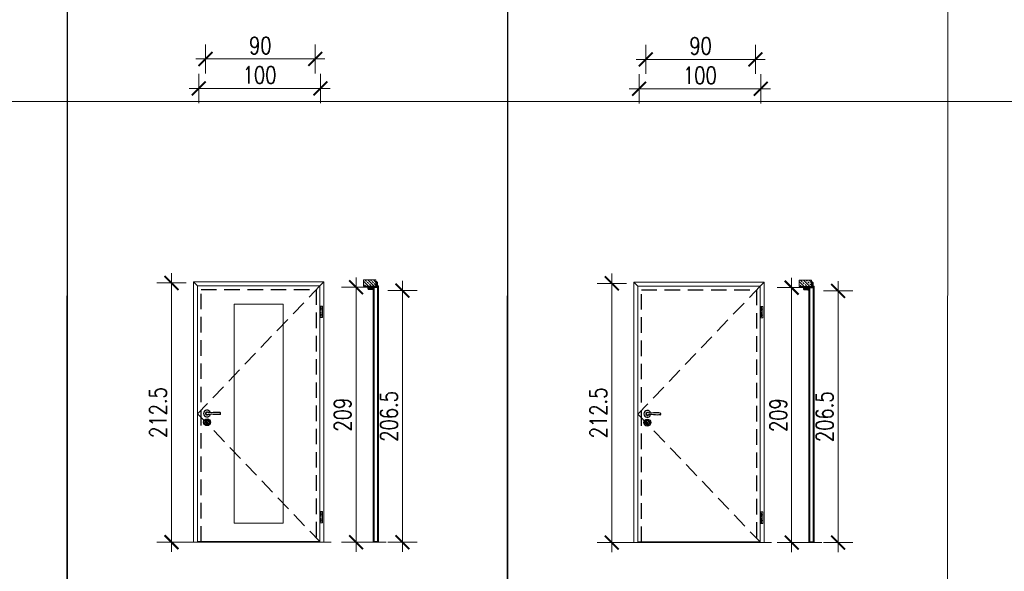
# Model space of a CAD drawing. Header units: millimetres. Extents: x 23192 to 149900, y -396339 to -79279.
# Tile 112 of 136: x 79493 to 80301, y -211002 to -210550. Entities that reach past the tile are written whole.
import ezdxf

# ---------------------------------------------------------------- set-up
doc = ezdxf.new("R2010")
doc.units = ezdxf.units.MM
doc.linetypes.add('CENTER', pattern=[0.6, 0.375, -0.075, 0.075, -0.075])
doc.linetypes.add('DASHED', pattern=[19.05, 12.7, -6.35])
doc.layers.get('0').update_dxf_attribs({"lineweight": 0})
for name, color, linetype, lineweight in [('0_LEGENDA', 7, 'Continuous', 13), ('Drzwi - hatch', 8, 'Continuous', 5), ('Drzwi KRAWĘDZIE', 7, 'Continuous', 20)]:
    doc.layers.add(name, color=color, linetype=linetype, lineweight=lineweight)
for name, color, linetype in [('Drzwi - klamki', 150, 'Continuous'), ('Drzwi PRZER-DUŻA', 240, 'DASHED'), ('GRUBA', 4, 'Continuous')]:
    doc.layers.add(name, color=color, linetype=linetype)
doc.styles.add('SIMPLEX', font='simplex.shx', dxfattribs={"width": 0.77})
doc.dimstyles.new('OL PB 200', dxfattribs={"dimscale": 4, "dimtxt": 3.5, "dimasz": 0.2, "dimexe": 10, "dimexo": 10, "dimgap": 1, "dimtad": 1, "dimdec": 1, "dimrnd": 0.5, "dimzin": 9, "dimdsep": 46, "dimtxsty": 'SIMPLEX', "dimblk": 'thick_MSz', "dimcen": 0.1, "dimdle": 8, "dimse1": 1, "dimse2": 1, "dimclrd": 256, "dimclre": 256, "dimclrt": 3, "dimadec": 1, "dimazin": 2, "dimtfac": 1, "dimtdec": 1, "dimtix": 1, "dimtofl": 0, "dimtmove": 2, "dimatfit": 3, "dimldrblk": 'thick_MSz', "dimfxl": 10, "dimfxlon": 1, "dimtolj": 1, "dimlwd": -1, "dimlwe": -1, "dimarcsym": 0})

# ---------------------------------------------------------------- blocks, each defined once
blk = doc.blocks.new('thick_MSz')
for p, q in [((0, 15), (0, -15)), ((-10, 0), (10, 0))]:
    blk.add_line(p, q)
at = {"const_width": 2, "elevation": 2}
blk.add_lwpolyline([(-7.1, -7.1), (7.1, 7.1)], dxfattribs=at)
blk = doc.blocks.new('*D290')
at = {"layer": '0_LEGENDA', "transparency": 16777216}
blk.add_line((79738.79, -210606.22), (79640.59, -210606.22), dxfattribs=at)
at = {"layer": 'DEFPOINTS', "color": 0, "transparency": 16777216}
for p in [(79639.79, -210567.78), (79739.59, -210567.78), (79639.79, -210606.22)]:
    blk.add_point(p, dxfattribs=at)
at = {"layer": '0_LEGENDA', "transparency": 16777216, "xscale": 0.8, "yscale": 0.8, "zscale": 0.8, "rotation": 180}
blk.add_blockref('thick_MSz', (79639.79, -210606.22), dxfattribs=at)
at = {"layer": '0_LEGENDA', "transparency": 16777216, "xscale": 0.8, "yscale": 0.8, "zscale": 0.8}
blk.add_blockref('thick_MSz', (79739.59, -210606.22), dxfattribs=at)
at = {"layer": '0_LEGENDA', "color": 3, "transparency": 16777216, "insert": (79689.69, -210595.22), "char_height": 14, "attachment_point": 5, "style": 'SIMPLEX'}
blk.add_mtext('\\A1;100', dxfattribs=at)
blk = doc.blocks.new('*D291')
at = {"layer": '0_LEGENDA', "transparency": 16777216}
blk.add_line((79646.09, -210582.08), (79734.49, -210582.08), dxfattribs=at)
at = {"layer": 'DEFPOINTS', "color": 0, "transparency": 16777216}
for p in [(79645.29, -210556.34), (79735.29, -210561.78), (79735.29, -210582.08)]:
    blk.add_point(p, dxfattribs=at)
at = {"layer": '0_LEGENDA', "transparency": 16777216, "xscale": 0.8, "yscale": 0.8, "zscale": 0.8, "rotation": 180}
blk.add_blockref('thick_MSz', (79645.29, -210582.08), dxfattribs=at)
at = {"layer": '0_LEGENDA', "transparency": 16777216, "xscale": 0.8, "yscale": 0.8, "zscale": 0.8}
blk.add_blockref('thick_MSz', (79735.29, -210582.08), dxfattribs=at)
at = {"layer": '0_LEGENDA', "color": 3, "transparency": 16777216, "insert": (79690.29, -210571.08), "char_height": 14, "attachment_point": 5, "style": 'SIMPLEX'}
blk.add_mtext('\\A1;90', dxfattribs=at)
blk = doc.blocks.new('*D292')
at = {"layer": '0_LEGENDA', "transparency": 16777216}
blk.add_line((79768.79, -210770.03), (79768.79, -210977.43), dxfattribs=at)
at = {"layer": 'DEFPOINTS', "color": 0, "transparency": 16777216}
for p in [(79774.97, -210769.23), (79768.79, -210978.23), (79774.97, -210978.23)]:
    blk.add_point(p, dxfattribs=at)
at = {"layer": '0_LEGENDA', "transparency": 16777216, "xscale": 0.8, "yscale": 0.8, "zscale": 0.8}
for p, rotation in [((79768.79, -210769.23), 90), ((79768.79, -210978.23), 270)]:
    blk.add_blockref('thick_MSz', p, dxfattribs=dict(at, rotation=rotation))
at = {"layer": '0_LEGENDA', "color": 3, "transparency": 16777216, "insert": (79757.79, -210873.73), "char_height": 14, "attachment_point": 5, "rotation": 90, "style": 'SIMPLEX'}
blk.add_mtext('\\A1;209', dxfattribs=at)
blk = doc.blocks.new('*D293')
at = {"layer": '0_LEGENDA', "transparency": 16777216}
blk.add_line((79617.42, -210766.53), (79617.42, -210977.43), dxfattribs=at)
at = {"layer": 'DEFPOINTS', "color": 0, "transparency": 16777216}
for p in [(79785.45, -210765.73), (79617.42, -210978.23), (79785.45, -210978.23)]:
    blk.add_point(p, dxfattribs=at)
at = {"layer": '0_LEGENDA', "transparency": 16777216, "xscale": 0.8, "yscale": 0.8, "zscale": 0.8}
for p, rotation in [((79617.42, -210765.73), 90), ((79617.42, -210978.23), 270)]:
    blk.add_blockref('thick_MSz', p, dxfattribs=dict(at, rotation=rotation))
at = {"layer": '0_LEGENDA', "color": 3, "transparency": 16777216, "insert": (79606.42, -210871.98), "char_height": 14, "attachment_point": 5, "rotation": 90, "style": 'SIMPLEX'}
blk.add_mtext('\\A1;212.5', dxfattribs=at)
blk = doc.blocks.new('*D294')
at = {"layer": '0_LEGENDA', "transparency": 16777216}
blk.add_line((79806.89, -210772.78), (79806.89, -210977.43), dxfattribs=at)
at = {"layer": 'DEFPOINTS', "color": 0, "transparency": 16777216}
for p in [(79780.6, -210771.98), (79780.6, -210978.23), (79806.89, -210978.23)]:
    blk.add_point(p, dxfattribs=at)
at = {"layer": '0_LEGENDA', "transparency": 16777216, "xscale": 0.8, "yscale": 0.8, "zscale": 0.8}
for p, rotation in [((79806.89, -210771.98), 90), ((79806.89, -210978.23), 270)]:
    blk.add_blockref('thick_MSz', p, dxfattribs=dict(at, rotation=rotation))
at = {"layer": '0_LEGENDA', "color": 3, "transparency": 16777216, "insert": (79795.89, -210875.11), "char_height": 14, "attachment_point": 5, "rotation": 90, "style": 'SIMPLEX'}
blk.add_mtext('\\A1;206.5', dxfattribs=at)
blk = doc.blocks.new('*D303')
at = {"layer": '0_LEGENDA', "transparency": 16777216}
blk.add_line((80100.02, -210606.53), (80001.82, -210606.53), dxfattribs=at)
at = {"layer": 'DEFPOINTS', "color": 0, "transparency": 16777216}
for p in [(80001.02, -210568.08), (80100.82, -210568.08), (80001.02, -210606.53)]:
    blk.add_point(p, dxfattribs=at)
at = {"layer": '0_LEGENDA', "transparency": 16777216, "xscale": 0.8, "yscale": 0.8, "zscale": 0.8, "rotation": 180}
blk.add_blockref('thick_MSz', (80001.02, -210606.53), dxfattribs=at)
at = {"layer": '0_LEGENDA', "transparency": 16777216, "xscale": 0.8, "yscale": 0.8, "zscale": 0.8}
blk.add_blockref('thick_MSz', (80100.82, -210606.53), dxfattribs=at)
at = {"layer": '0_LEGENDA', "color": 3, "transparency": 16777216, "insert": (80050.92, -210595.53), "char_height": 14, "attachment_point": 5, "style": 'SIMPLEX'}
blk.add_mtext('\\A1;100', dxfattribs=at)
blk = doc.blocks.new('*D304')
at = {"layer": '0_LEGENDA', "transparency": 16777216}
blk.add_line((80007.32, -210582.38), (80095.72, -210582.38), dxfattribs=at)
at = {"layer": 'DEFPOINTS', "color": 0, "transparency": 16777216}
for p in [(80006.52, -210556.65), (80096.52, -210562.08), (80096.52, -210582.38)]:
    blk.add_point(p, dxfattribs=at)
at = {"layer": '0_LEGENDA', "transparency": 16777216, "xscale": 0.8, "yscale": 0.8, "zscale": 0.8, "rotation": 180}
blk.add_blockref('thick_MSz', (80006.52, -210582.38), dxfattribs=at)
at = {"layer": '0_LEGENDA', "transparency": 16777216, "xscale": 0.8, "yscale": 0.8, "zscale": 0.8}
blk.add_blockref('thick_MSz', (80096.52, -210582.38), dxfattribs=at)
at = {"layer": '0_LEGENDA', "color": 3, "transparency": 16777216, "insert": (80051.52, -210571.38), "char_height": 14, "attachment_point": 5, "style": 'SIMPLEX'}
blk.add_mtext('\\A1;90', dxfattribs=at)
blk = doc.blocks.new('*D300')
at = {"layer": '0_LEGENDA', "transparency": 16777216}
blk.add_line((80126.21, -210770.34), (80126.21, -210977.74), dxfattribs=at)
at = {"layer": 'DEFPOINTS', "color": 0, "transparency": 16777216}
for p in [(80132.39, -210769.54), (80126.21, -210978.54), (80132.39, -210978.54)]:
    blk.add_point(p, dxfattribs=at)
at = {"layer": '0_LEGENDA', "transparency": 16777216, "xscale": 0.8, "yscale": 0.8, "zscale": 0.8}
for p, rotation in [((80126.21, -210769.54), 90), ((80126.21, -210978.54), 270)]:
    blk.add_blockref('thick_MSz', p, dxfattribs=dict(at, rotation=rotation))
at = {"layer": '0_LEGENDA', "color": 3, "transparency": 16777216, "insert": (80115.21, -210874.04), "char_height": 14, "attachment_point": 5, "rotation": 90, "style": 'SIMPLEX'}
blk.add_mtext('\\A1;209', dxfattribs=at)
blk = doc.blocks.new('*D301')
at = {"layer": '0_LEGENDA', "transparency": 16777216}
blk.add_line((79978.65, -210766.84), (79978.65, -210977.74), dxfattribs=at)
at = {"layer": 'DEFPOINTS', "color": 0, "transparency": 16777216}
for p in [(80142.87, -210766.04), (79978.65, -210978.54), (80142.87, -210978.54)]:
    blk.add_point(p, dxfattribs=at)
at = {"layer": '0_LEGENDA', "transparency": 16777216, "xscale": 0.8, "yscale": 0.8, "zscale": 0.8}
for p, rotation in [((79978.65, -210766.04), 90), ((79978.65, -210978.54), 270)]:
    blk.add_blockref('thick_MSz', p, dxfattribs=dict(at, rotation=rotation))
at = {"layer": '0_LEGENDA', "color": 3, "transparency": 16777216, "insert": (79967.65, -210872.29), "char_height": 14, "attachment_point": 5, "rotation": 90, "style": 'SIMPLEX'}
blk.add_mtext('\\A1;212.5', dxfattribs=at)
blk = doc.blocks.new('*D302')
at = {"layer": '0_LEGENDA', "transparency": 16777216}
blk.add_line((80164.31, -210773.09), (80164.31, -210977.74), dxfattribs=at)
at = {"layer": 'DEFPOINTS', "color": 0, "transparency": 16777216}
for p in [(80138.02, -210772.29), (80138.02, -210978.54), (80164.31, -210978.54)]:
    blk.add_point(p, dxfattribs=at)
at = {"layer": '0_LEGENDA', "transparency": 16777216, "xscale": 0.8, "yscale": 0.8, "zscale": 0.8}
for p, rotation in [((80164.31, -210772.29), 90), ((80164.31, -210978.54), 270)]:
    blk.add_blockref('thick_MSz', p, dxfattribs=dict(at, rotation=rotation))
at = {"layer": '0_LEGENDA', "color": 3, "transparency": 16777216, "insert": (80153.31, -210875.41), "char_height": 14, "attachment_point": 5, "rotation": 90, "style": 'SIMPLEX'}
blk.add_mtext('\\A1;206.5', dxfattribs=at)

msp = doc.modelspace()

# ---------------------------------------------------------------- hatches: boundary and pattern name
at = {"layer": 'Drzwi - hatch'}
h = msp.add_hatch(dxfattribs=at)
h.set_pattern_fill('ANSI33', color=256, scale=0.5, angle=-90)
h.set_pattern_definition([(315, (75779.039, -211033.8153), (2.245064, 2.245064), []), (315, (75779.039, -211036.0603), (2.245064, 2.245064), [1.5875, -0.79375])])
h.paths.add_polyline_path([(79774.971, -210763.234), (79774.971, -210768.234), (79785.171, -210768.234), (79785.171, -210763.234)])
h = msp.add_hatch(dxfattribs=at)
h.set_pattern_fill('ANSI33', color=256, scale=0.5, angle=-90)
h.set_pattern_definition([(315, (76136.4603, -211034.1188), (2.245064, 2.245064), []), (315, (76136.4603, -211036.364), (2.245064, 2.245064), [1.5875, -0.79375])])
h.paths.add_polyline_path([(80132.392, -210763.538), (80132.392, -210768.538), (80142.592, -210768.538), (80142.592, -210763.538)])
h = msp.add_hatch(dxfattribs=at)
h.set_pattern_fill('AR-CONC', color=256, scale=0.003, angle=-90)
h.set_pattern_definition([(320, (76324.5532, -210539.0052), (-0.047817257, -0.546554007), [0.05715, -0.62865]), (265, (76324.5532, -210539.0052), (0.57317054, 0.10573026), [0.04572, -0.50292175]), (10.451445, (76324.5492, -210539.05076), (0.525353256, -0.44082374), [0.04857003, -0.53427073]), (316.1842, (76324.7056, -210539.0052), (-0.12612698, -0.81323712), [0.085725, -0.942975]), (6.635558, (76324.6951, -210539.073), (0.74227837, -0.7122124), [0.07285507, -0.80140682]), (261.18415, (76324.7056, -210539.0052), (0.74227837, -0.7122124), [0.0685799, -0.7543792]), (291, (76324.6675, -210539.0814), (-0.306795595, -0.454843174), [0.05715, -0.62865]), (236, (76324.6675, -210539.0814), (0.5525639, -0.185406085), [0.04572, -0.50292]), (341.451445, (76324.64194, -210539.1193), (0.24576831, -0.64024926), [0.04857003, -0.53426981]), (307.5, (76324.5532, -210539.00522), (0.253665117, -0.00926581), [0, -0.496824, 0, -0.51054, 0, -0.504825]), (277.5, (76324.5532, -210539.00522), (0.300541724, -0.200458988), [0, -0.291084, 0, -0.485394, 0, -0.192405]), (237.5, (76324.5532, -210538.8353), (-0.017186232, -0.406771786), [0, -0.1905, 0, -0.59436, 0, -0.78867]), (227.5, (76324.5532, -210538.7591), (0.076279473, -0.444387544), [0, -0.24765, 0, -0.394716, 0, -0.56007])])
h.paths.add_polyline_path([(79779.011, -210770.804, -0.4142136), (79778.851, -210770.644), (79778.851, -210769.074, -0.4142136), (79779.011, -210768.914), (79779.571, -210768.914), (79779.571, -210768.734), (79779.011, -210768.734), (79779.011, -210768.234), (79785.171, -210768.234), (79785.891, -210768.234), (79785.891, -210768.594, -0.4142136), (79785.731, -210768.754), (79781.531, -210768.754, 0.4142136), (79781.191, -210769.094), (79781.191, -210770.274, 0.4142136), (79781.531, -210770.614), (79782.196, -210770.614, -1), (79782.196, -210770.804)])
h.paths.add_polyline_path([(79785.171, -210768.234), (79785.171, -210764.914), (79785.731, -210764.914, -0.4142136), (79785.891, -210765.074), (79785.891, -210767.534), (79785.891, -210768.234)])
h = msp.add_hatch(dxfattribs=at)
h.set_pattern_fill('AR-CONC', color=256, scale=0.003, angle=-90)
h.set_pattern_definition([(320, (76681.9744, -210539.30877), (-0.047817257, -0.546554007), [0.05715, -0.62865]), (265, (76681.9744, -210539.30877), (0.57317054, 0.10573026), [0.04572, -0.50292175]), (10.451445, (76681.9704, -210539.3543), (0.525353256, -0.44082374), [0.04857003, -0.53427073]), (316.1842, (76682.1268, -210539.30877), (-0.12612698, -0.81323712), [0.085725, -0.942975]), (6.635558, (76682.1163, -210539.3765), (0.74227837, -0.7122124), [0.07285507, -0.80140682]), (261.18415, (76682.1268, -210539.3088), (0.74227837, -0.7122124), [0.0685799, -0.7543792]), (291, (76682.0887, -210539.38497), (-0.306795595, -0.454843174), [0.05715, -0.62865]), (236, (76682.0887, -210539.38497), (0.5525639, -0.185406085), [0.04572, -0.50292]), (341.451445, (76682.0631, -210539.42287), (0.24576831, -0.64024926), [0.04857003, -0.53426981]), (307.5, (76681.97438, -210539.30877), (0.253665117, -0.00926581), [0, -0.496824, 0, -0.51054, 0, -0.504825]), (277.5, (76681.97438, -210539.30877), (0.300541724, -0.200458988), [0, -0.291084, 0, -0.485394, 0, -0.192405]), (237.5, (76681.97438, -210539.13884), (-0.017186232, -0.406771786), [0, -0.1905, 0, -0.59436, 0, -0.78867]), (227.5, (76681.97438, -210539.06264), (0.076279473, -0.444387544), [0, -0.24765, 0, -0.394716, 0, -0.56007])])
h.paths.add_polyline_path([(80136.432, -210771.108, -0.4142136), (80136.272, -210770.948), (80136.272, -210769.378, -0.4142136), (80136.432, -210769.218), (80136.992, -210769.218), (80136.992, -210769.038), (80136.432, -210769.038), (80136.432, -210768.538), (80142.592, -210768.538), (80143.312, -210768.538), (80143.312, -210768.898, -0.4142136), (80143.152, -210769.058), (80138.952, -210769.058, 0.4142136), (80138.612, -210769.398), (80138.612, -210770.578, 0.4142136), (80138.952, -210770.918), (80139.617, -210770.918, -1), (80139.617, -210771.108)])
h.paths.add_polyline_path([(80142.592, -210768.538), (80142.592, -210765.218), (80143.152, -210765.218, -0.4142136), (80143.312, -210765.378), (80143.312, -210767.838), (80143.312, -210768.538)])

# ---------------------------------------------------------------- linework, layer by layer
at = {"linetype": 'CENTER', "ltscale": 0.5}
for p, q in [((79740.314, -210784.604), (79740.314, -210794.104)), ((80101.545, -210784.907), (80101.545, -210794.407)), ((79740.314, -210952.984), (79740.314, -210962.484)), ((80101.545, -210953.288), (80101.545, -210962.788))]:
    msp.add_line(p, q, dxfattribs=at)
at = {"linetype": 'DASHED'}
for points in [[(79739.064, -210768.134), (79638.864, -210872.934), (79739.064, -210977.734)], [(80100.295, -210768.438), (80000.095, -210873.238), (80100.295, -210978.038)]]:
    msp.add_lwpolyline(points, dxfattribs=at)
at = {"layer": '0_LEGENDA', "linetype": 'ByBlock', "ltscale": 5}
for p, q in [((79530.272, -212469.538), (79532.21, -210163.554)), ((79891.502, -212469.546), (79893.44, -210163.554)), ((80252.729, -212473.95), (80254.671, -210163.858)), ((79532.126, -211350.809), (79532.126, -210178.512)), ((79893.356, -211351.113), (79893.356, -210178.815)), ((77680.534, -210616.848), (81337.982, -210616.848))]:
    msp.add_line(p, q, dxfattribs=at)
at = {"layer": '0_LEGENDA'}
for points in [[(79638.864, -210768.134), (79739.064, -210768.134), (79739.064, -210977.734), (79638.864, -210977.734)], [(79668.864, -210783.134), (79709.064, -210783.134), (79709.064, -210962.734), (79668.864, -210962.734)]]:
    msp.add_lwpolyline(points, close=True, dxfattribs=at)
at = {"layer": 'Drzwi - klamki'}
for p, q in [((79781.371, -210769.155), (79781.371, -210770.284)), ((79781.371, -210770.284), (79781.506, -210770.42)), ((79781.385, -210769.12), (79781.556, -210768.949)), ((79781.764, -210769.234), (79781.471, -210769.234)), ((79781.471, -210769.234), (79781.471, -210770.184)), ((79781.976, -210770.184), (79781.471, -210770.184)), ((79781.512, -210769.134), (79781.627, -210769.02)), ((79781.671, -210769.134), (79781.512, -210769.134)), ((79781.512, -210770.284), (79781.577, -210770.349)), ((79781.69, -210770.284), (79781.512, -210770.284)), ((79781.764, -210769.234), (79781.643, -210769.72)), ((79781.643, -210769.72), (79781.976, -210770.184)), ((79781.671, -210769.134), (79781.856, -210768.949)), ((79781.69, -210770.284), (79781.825, -210770.42)), ((79781.867, -210769.234), (79781.752, -210769.699)), ((79781.752, -210769.699), (79782.113, -210770.204)), ((79781.812, -210769.134), (79781.927, -210769.02)), ((79781.971, -210769.134), (79781.812, -210769.134)), ((79781.831, -210770.284), (79781.896, -210770.349)), ((79781.967, -210770.284), (79781.831, -210770.284)), ((79782.071, -210769.234), (79781.867, -210769.234)), ((79781.971, -210769.134), (79782.156, -210768.949)), ((79782.012, -210770.357), (79781.973, -210770.434)), ((79782.071, -210769.234), (79782.071, -210769.562)), ((79782.112, -210769.134), (79782.227, -210769.02)), ((79782.112, -210769.134), (79782.171, -210769.155)), ((79782.171, -210769.155), (79782.171, -210769.562)), ((79782.171, -210770.434), (79782.312, -210770.448)), ((79782.226, -210769.612), (79782.606, -210769.575)), ((79782.235, -210769.712), (79782.577, -210769.678)), ((79782.621, -210769.981), (79782.621, -210769.718)), ((79782.721, -210769.998), (79782.721, -210769.674)), ((79782.871, -210769.134), (79782.871, -210768.934)), ((79782.871, -210768.934), (79783.871, -210768.934)), ((79782.883, -210768.934), (79782.871, -210768.947)), ((79782.982, -210768.934), (79782.871, -210769.045)), ((79782.984, -210769.134), (79782.871, -210769.021)), ((79782.885, -210769.134), (79782.871, -210769.12)), ((79783.871, -210769.134), (79782.871, -210769.134)), ((79783.08, -210768.934), (79782.88, -210769.134)), ((79783.083, -210769.134), (79782.883, -210768.934)), ((79783.179, -210768.934), (79782.979, -210769.134)), ((79783.182, -210769.134), (79782.982, -210768.934)), ((79783.278, -210768.934), (79783.078, -210769.134)), ((79783.28, -210769.134), (79783.08, -210768.934)), ((79783.377, -210768.934), (79783.177, -210769.134)), ((79783.379, -210769.134), (79783.179, -210768.934)), ((79783.476, -210768.934), (79783.276, -210769.134)), ((79783.478, -210769.134), (79783.278, -210768.934)), ((79783.574, -210768.934), (79783.374, -210769.134)), ((79783.577, -210769.134), (79783.377, -210768.934)), ((79783.673, -210768.934), (79783.473, -210769.134)), ((79783.676, -210769.134), (79783.476, -210768.934)), ((79783.772, -210768.934), (79783.572, -210769.134)), ((79783.774, -210769.134), (79783.574, -210768.934)), ((79783.871, -210768.934), (79783.671, -210769.134)), ((79783.871, -210769.132), (79783.673, -210768.934)), ((79783.871, -210769.033), (79783.77, -210769.134)), ((79783.871, -210769.033), (79783.772, -210768.934)), ((79783.871, -210769.132), (79783.868, -210769.134)), ((79783.871, -210768.934), (79783.871, -210769.134)), ((80138.792, -210769.459), (80138.792, -210770.588)), ((80138.792, -210770.588), (80138.927, -210770.723)), ((80138.807, -210769.423), (80138.977, -210769.253)), ((80139.185, -210769.538), (80138.892, -210769.538)), ((80138.892, -210769.538), (80138.892, -210770.488)), ((80139.397, -210770.488), (80138.892, -210770.488)), ((80138.933, -210769.438), (80139.048, -210769.323)), ((80139.092, -210769.438), (80138.933, -210769.438)), ((80138.933, -210770.588), (80138.998, -210770.653)), ((80139.111, -210770.588), (80138.933, -210770.588)), ((80139.185, -210769.538), (80139.065, -210770.024)), ((80139.065, -210770.024), (80139.397, -210770.488)), ((80139.092, -210769.438), (80139.277, -210769.253)), ((80139.111, -210770.588), (80139.246, -210770.723)), ((80139.288, -210769.538), (80139.173, -210770.003)), ((80139.173, -210770.003), (80139.534, -210770.507)), ((80139.233, -210769.438), (80139.348, -210769.323)), ((80139.392, -210769.438), (80139.233, -210769.438)), ((80139.252, -210770.588), (80139.317, -210770.653)), ((80139.388, -210770.588), (80139.252, -210770.588)), ((80139.492, -210769.538), (80139.288, -210769.538)), ((80139.392, -210769.438), (80139.577, -210769.253)), ((80139.433, -210770.66), (80139.394, -210770.738)), ((80139.492, -210769.538), (80139.492, -210769.866)), ((80139.533, -210769.438), (80139.648, -210769.323)), ((80139.533, -210769.438), (80139.592, -210769.459)), ((80139.592, -210769.459), (80139.592, -210769.866)), ((80139.592, -210770.738), (80139.733, -210770.752)), ((80139.647, -210769.916), (80140.027, -210769.879)), ((80139.656, -210770.015), (80139.998, -210769.982)), ((80140.042, -210770.285), (80140.042, -210770.022)), ((80140.142, -210770.302), (80140.142, -210769.978)), ((80140.292, -210769.438), (80140.292, -210769.238)), ((80140.292, -210769.238), (80141.292, -210769.238)), ((80140.304, -210769.238), (80140.292, -210769.25)), ((80140.403, -210769.238), (80140.292, -210769.349)), ((80140.405, -210769.438), (80140.292, -210769.325)), ((80140.307, -210769.438), (80140.292, -210769.423)), ((80141.292, -210769.438), (80140.292, -210769.438)), ((80140.502, -210769.238), (80140.302, -210769.438)), ((80140.504, -210769.438), (80140.304, -210769.238)), ((80140.6, -210769.238), (80140.4, -210769.438)), ((80140.603, -210769.438), (80140.403, -210769.238)), ((80140.699, -210769.238), (80140.499, -210769.438)), ((80140.702, -210769.438), (80140.502, -210769.238)), ((80140.798, -210769.238), (80140.598, -210769.438)), ((80140.8, -210769.438), (80140.6, -210769.238)), ((80140.897, -210769.238), (80140.697, -210769.438)), ((80140.899, -210769.438), (80140.699, -210769.238)), ((80140.996, -210769.238), (80140.796, -210769.438)), ((80140.998, -210769.438), (80140.798, -210769.238)), ((80141.094, -210769.238), (80140.894, -210769.438)), ((80141.097, -210769.438), (80140.897, -210769.238)), ((80141.193, -210769.238), (80140.993, -210769.438)), ((80141.196, -210769.438), (80140.996, -210769.238)), ((80141.292, -210769.238), (80141.092, -210769.438)), ((80141.292, -210769.436), (80141.094, -210769.238)), ((80141.292, -210769.337), (80141.191, -210769.438)), ((80141.292, -210769.337), (80141.193, -210769.238)), ((80141.292, -210769.436), (80141.289, -210769.438)), ((80141.292, -210769.238), (80141.292, -210769.438))]:
    msp.add_line(p, q, dxfattribs=at)
at = {"layer": 'Drzwi - klamki', "ltscale": 0.2}
for p, q in [((79645.414, -210872.484), (79645.414, -210872.984)), ((79645.414, -210872.484), (79645.545, -210872.484)), ((79645.414, -210872.984), (79645.545, -210872.984)), ((80006.645, -210872.788), (80006.645, -210873.288)), ((80006.645, -210872.788), (80006.775, -210872.788)), ((80006.645, -210873.288), (80006.775, -210873.288)), ((79646.039, -210879.778), (79646.039, -210881.028)), ((79647.089, -210879.778), (79647.089, -210881.028)), ((80007.27, -210880.082), (80007.27, -210881.332)), ((80008.32, -210880.082), (80008.32, -210881.332))]:
    msp.add_line(p, q, dxfattribs=at)
for centre, radius in [((79646.564, -210879.878), 2.8), ((79646.569, -210879.883), 1.8), ((80007.795, -210880.182), 2.8), ((80007.8, -210880.186), 1.8)]:
    msp.add_circle(centre, radius, dxfattribs=at)
at = {"layer": 'Drzwi - klamki'}
for centre, radius, start, end in [((79781.421, -210769.155), 0.05, 135, 180), ((79781.541, -210770.384), 0.05, 225, 270), ((79781.541, -210770.384), 0.05, 270, 45), ((79781.591, -210768.984), 0.05, 90, 135), ((79781.591, -210768.984), 0.05, 315, 90), ((79781.861, -210770.384), 0.05, 225, 270), ((79781.891, -210768.984), 0.05, 90, 135), ((79781.861, -210770.384), 0.05, 270, 45), ((79781.891, -210768.984), 0.05, 315, 90), ((79781.967, -210770.334), 0.05, 333.425339, 90), ((79782.221, -210769.562), 0.15, 180, 275.563415), ((79782.316, -210770.058), 0.25, 215.623943, 327.559413), ((79782.191, -210768.984), 0.05, 90, 135), ((79782.221, -210769.562), 0.05, 180, 275.563415), ((79782.191, -210768.984), 0.05, 315, 90), ((79782.336, -210770.199), 0.25, 264.429901, 319.458571), ((79781.752, -210769.699), 1.019, 319.458571, 341.015535), ((79781.752, -210769.699), 0.919, 327.559413, 339.878843), ((79782.581, -210769.718), 0.04, 0, 95.563415), ((79782.62, -210769.724), 0.15, 89.587511, 95.563415), ((79782.521, -210769.981), 0.1, 339.878843, 0), ((79782.621, -210769.674), 0.1, 0, 89.587511), ((79782.621, -210769.998), 0.1, 341.015535, 0), ((80138.842, -210769.459), 0.05, 135, 180), ((80138.963, -210770.688), 0.05, 225, 270), ((80138.963, -210770.688), 0.05, 270, 45), ((80139.013, -210769.288), 0.05, 90, 135), ((80139.013, -210769.288), 0.05, 315, 90), ((80139.282, -210770.688), 0.05, 225, 270), ((80139.313, -210769.288), 0.05, 90, 135), ((80139.282, -210770.688), 0.05, 270, 45), ((80139.313, -210769.288), 0.05, 315, 90), ((80139.388, -210770.638), 0.05, 333.425339, 90), ((80139.642, -210769.866), 0.15, 180, 275.563415), ((80139.737, -210770.362), 0.25, 215.623943, 327.559413), ((80139.613, -210769.288), 0.05, 90, 135), ((80139.642, -210769.866), 0.05, 180, 275.563415), ((80139.613, -210769.288), 0.05, 315, 90), ((80139.757, -210770.503), 0.25, 264.429901, 319.458571), ((80139.173, -210770.003), 1.019, 319.458571, 341.015535), ((80139.173, -210770.003), 0.919, 327.559413, 339.878843), ((80140.002, -210770.022), 0.04, 0, 95.563415), ((80140.042, -210770.028), 0.15, 89.587511, 95.563415), ((80139.942, -210770.285), 0.1, 339.878843, 0), ((80140.042, -210769.978), 0.1, 0, 89.587511), ((80140.042, -210770.302), 0.1, 341.015535, 0)]:
    msp.add_arc(centre, radius, start, end, dxfattribs=at)
at = {"layer": 'Drzwi - klamki', "ltscale": 0.2}
for centre, radius, start, end in [((79646.564, -210872.734), 2.801, 13.271535, 346.728465), ((79646.564, -210872.734), 1.25, 42.903782, 317.096218), ((79646.564, -210872.734), 1.05, 64.699839, 295.300161), ((79656.974, -210872.734), 0.74, 288.924644, 71.075356), ((80007.795, -210873.038), 2.801, 13.271535, 346.728465), ((80007.795, -210873.038), 1.25, 42.903782, 317.096218), ((80007.795, -210873.038), 1.05, 64.699839, 295.300161), ((80018.205, -210873.038), 0.74, 288.924644, 71.075356), ((79646.564, -210879.078), 0.875, 306.869898, 233.130102), ((79646.564, -210881.028), 0.525, 180, 270), ((79646.564, -210881.028), 0.525, 270, 0), ((80007.795, -210879.382), 0.875, 306.869898, 233.130102), ((80007.795, -210881.332), 0.525, 180, 270), ((80007.795, -210881.332), 0.525, 270, 0)]:
    msp.add_arc(centre, radius, start, end, dxfattribs=at)
for points in [[(79657.214, -210872.034), (79654.714, -210871.784), (79648.419, -210872.034), (79646.564, -210871.684)], [(79657.214, -210873.434), (79654.714, -210873.684), (79648.419, -210873.434), (79646.564, -210873.784)], [(80018.445, -210872.338), (80015.945, -210872.088), (80009.649, -210872.338), (80007.795, -210871.988)], [(80018.445, -210873.738), (80015.945, -210873.988), (80009.649, -210873.738), (80007.795, -210874.088)]]:
    msp.add_spline(points, degree=3, dxfattribs=at)
at = {"layer": 'Drzwi KRAWĘDZIE'}
for p, q in [((79635.464, -210978.234), (79635.464, -210764.734)), ((79742.464, -210764.734), (79635.464, -210764.734)), ((79635.464, -210764.734), (79638.864, -210768.134)), ((79742.464, -210764.734), (79739.064, -210768.134)), ((79742.464, -210978.234), (79742.464, -210764.734)), ((79779.011, -210768.734), (79779.011, -210768.234)), ((79782.771, -210769.434), (79782.771, -210977.634)), ((79786.171, -210769.334), (79782.871, -210769.334)), ((79783.771, -210769.334), (79783.771, -210977.734)), ((79786.171, -210768.134), (79787.271, -210768.134)), ((79786.171, -210768.134), (79786.171, -210769.334)), ((79786.171, -210768.134), (79786.171, -210769.334)), ((79786.371, -210768.134), (79786.371, -210977.734)), ((79787.371, -210768.234), (79787.371, -210977.634)), ((79996.695, -210978.538), (79996.695, -210765.038)), ((80103.695, -210765.038), (79996.695, -210765.038)), ((79996.695, -210765.038), (80000.095, -210768.438)), ((80103.695, -210765.038), (80100.295, -210768.438)), ((80103.695, -210978.538), (80103.695, -210765.038)), ((80136.432, -210769.038), (80136.432, -210768.538)), ((80140.192, -210769.738), (80140.192, -210977.938)), ((80143.592, -210769.638), (80140.292, -210769.638)), ((80141.192, -210769.638), (80141.192, -210978.038)), ((80143.592, -210768.438), (80144.692, -210768.438)), ((80143.592, -210768.438), (80143.592, -210769.638)), ((80143.592, -210768.438), (80143.592, -210769.638)), ((80143.792, -210768.438), (80143.792, -210978.038)), ((80144.792, -210768.538), (80144.792, -210977.938)), ((79741.264, -210784.604), (79739.364, -210784.604)), ((79739.364, -210784.604), (79739.364, -210794.104)), ((79741.264, -210787.004), (79739.364, -210787.004)), ((79741.264, -210784.604), (79741.264, -210794.104)), ((80102.495, -210784.907), (80100.595, -210784.907)), ((80100.595, -210784.907), (80100.595, -210794.407)), ((80102.495, -210787.307), (80100.595, -210787.307)), ((80102.495, -210784.907), (80102.495, -210794.407)), ((79741.264, -210791.704), (79739.364, -210791.704)), ((79739.364, -210794.104), (79741.264, -210794.104)), ((80102.495, -210792.007), (80100.595, -210792.007)), ((80100.595, -210794.407), (80102.495, -210794.407)), ((79787.371, -210875.534), (79787.371, -210869.934)), ((80144.792, -210875.838), (80144.792, -210870.238)), ((79741.264, -210952.984), (79739.364, -210952.984)), ((79739.364, -210952.984), (79739.364, -210962.484)), ((79741.264, -210955.384), (79739.364, -210955.384)), ((79741.264, -210952.984), (79741.264, -210962.484)), ((80102.495, -210953.288), (80100.595, -210953.288)), ((80100.595, -210953.288), (80100.595, -210962.788)), ((80102.495, -210955.688), (80100.595, -210955.688)), ((80102.495, -210953.288), (80102.495, -210962.788)), ((79741.264, -210960.084), (79739.364, -210960.084)), ((79739.364, -210962.484), (79741.264, -210962.484)), ((80102.495, -210960.388), (80100.595, -210960.388)), ((80100.595, -210962.788), (80102.495, -210962.788)), ((79629.472, -210978.234), (79748.48, -210978.234)), ((79641.714, -210978.234), (79641.714, -210977.734)), ((79736.214, -210978.234), (79736.214, -210977.734)), ((79776.451, -210978.234), (79793.641, -210978.234)), ((79782.871, -210977.734), (79787.271, -210977.734)), ((79990.703, -210978.538), (80109.71, -210978.538)), ((80002.945, -210978.538), (80002.945, -210978.038)), ((80097.445, -210978.538), (80097.445, -210978.038)), ((80133.872, -210978.538), (80151.062, -210978.538)), ((80140.292, -210978.038), (80144.692, -210978.038))]:
    msp.add_line(p, q, dxfattribs=at)
for points in [[(79785.171, -210763.234), (79785.171, -210768.234), (79774.971, -210768.234), (79774.971, -210763.234)], [(80142.592, -210763.538), (80142.592, -210768.538), (80132.392, -210768.538), (80132.392, -210763.538)], [(79739.064, -210768.134), (79638.864, -210768.134), (79638.864, -210977.734), (79739.064, -210977.734)], [(80100.295, -210768.438), (80000.095, -210768.438), (80000.095, -210978.038), (80100.295, -210978.038)]]:
    msp.add_lwpolyline(points, close=True, dxfattribs=at)
for centre, start, end in [((79782.871, -210769.434), 90, 180), ((79787.271, -210768.234), 0, 90), ((80140.292, -210769.738), 90, 180), ((80144.692, -210768.538), 0, 90), ((79782.871, -210977.634), 180, 270), ((79787.271, -210977.634), 270, 0), ((80140.292, -210977.938), 180, 270), ((80144.692, -210977.938), 270, 0)]:
    msp.add_arc(centre, 0.1, start, end, dxfattribs=at)
at = {"layer": 'Drzwi PRZER-DUŻA'}
for points in [[(79641.714, -210977.734), (79641.714, -210770.984), (79736.214, -210770.984), (79736.214, -210977.734)], [(80002.945, -210978.038), (80002.945, -210771.288), (80097.445, -210771.288), (80097.445, -210978.038)]]:
    msp.add_lwpolyline(points, dxfattribs=at)
at = {"layer": 'GRUBA', "ltscale": 0.2}
for p, q in [((79778.671, -210770.644), (79778.671, -210769.074)), ((79778.851, -210769.074), (79778.851, -210770.644)), ((79779.011, -210768.734), (79779.571, -210768.734)), ((79779.571, -210768.914), (79779.011, -210768.914)), ((79779.011, -210770.804), (79782.196, -210770.804)), ((79782.196, -210770.984), (79779.011, -210770.984)), ((79779.571, -210768.734), (79779.571, -210768.914)), ((79781.191, -210770.274), (79781.191, -210769.094)), ((79781.371, -210769.094), (79781.371, -210770.274)), ((79781.531, -210768.754), (79785.731, -210768.754)), ((79785.271, -210768.934), (79781.531, -210768.934)), ((79781.531, -210770.434), (79782.196, -210770.434)), ((79782.196, -210770.614), (79781.531, -210770.614)), ((79785.171, -210764.914), (79785.171, -210764.734)), ((79785.171, -210764.734), (79785.731, -210764.734)), ((79785.731, -210764.914), (79785.171, -210764.914)), ((79785.731, -210768.934), (79785.271, -210768.934)), ((79785.891, -210767.534), (79785.891, -210765.074)), ((79785.891, -210768.594), (79785.891, -210767.534)), ((79786.071, -210765.074), (79786.071, -210768.594)), ((80136.092, -210770.948), (80136.092, -210769.378)), ((80136.272, -210769.378), (80136.272, -210770.948)), ((80136.432, -210769.038), (80136.992, -210769.038)), ((80136.992, -210769.218), (80136.432, -210769.218)), ((80136.432, -210771.108), (80139.617, -210771.108)), ((80139.617, -210771.288), (80136.432, -210771.288)), ((80136.992, -210769.038), (80136.992, -210769.218)), ((80138.612, -210770.578), (80138.612, -210769.398)), ((80138.792, -210769.398), (80138.792, -210770.578)), ((80138.952, -210769.058), (80143.152, -210769.058)), ((80142.692, -210769.238), (80138.952, -210769.238)), ((80138.952, -210770.738), (80139.617, -210770.738)), ((80139.617, -210770.918), (80138.952, -210770.918)), ((80142.592, -210765.218), (80142.592, -210765.038)), ((80142.592, -210765.038), (80143.152, -210765.038)), ((80143.152, -210765.218), (80142.592, -210765.218)), ((80143.152, -210769.238), (80142.692, -210769.238)), ((80143.312, -210767.838), (80143.312, -210765.378)), ((80143.312, -210768.898), (80143.312, -210767.838)), ((80143.492, -210765.378), (80143.492, -210768.898))]:
    msp.add_line(p, q, dxfattribs=at)
for centre, radius, start, end in [((79779.011, -210769.074), 0.34, 90, 180), ((79779.011, -210770.644), 0.34, 180, 270), ((79779.011, -210769.074), 0.16, 90, 180), ((79779.011, -210770.644), 0.16, 180, 270), ((79781.531, -210769.094), 0.34, 90, 180), ((79781.531, -210770.274), 0.34, 180, 270), ((79781.531, -210769.094), 0.16, 90, 180), ((79781.531, -210770.274), 0.16, 180, 270), ((79782.196, -210770.709), 0.275, 270, 90), ((79782.196, -210770.709), 0.095, 270, 90), ((79785.731, -210765.074), 0.34, 0, 90), ((79785.731, -210765.074), 0.16, 0, 90), ((79785.731, -210768.594), 0.16, 270, 0), ((79785.731, -210768.594), 0.34, 270, 0), ((80136.432, -210769.378), 0.34, 90, 180), ((80136.432, -210770.948), 0.34, 180, 270), ((80136.432, -210769.378), 0.16, 90, 180), ((80136.432, -210770.948), 0.16, 180, 270), ((80138.952, -210769.398), 0.34, 90, 180), ((80138.952, -210770.578), 0.34, 180, 270), ((80138.952, -210769.398), 0.16, 90, 180), ((80138.952, -210770.578), 0.16, 180, 270), ((80139.617, -210771.013), 0.275, 270, 90), ((80139.617, -210771.013), 0.095, 270, 90), ((80143.152, -210765.378), 0.34, 0, 90), ((80143.152, -210765.378), 0.16, 0, 90), ((80143.152, -210768.898), 0.16, 270, 0), ((80143.152, -210768.898), 0.34, 270, 0)]:
    msp.add_arc(centre, radius, start, end, dxfattribs=at)

# ---------------------------------------------------------------- dimensions: what is measured, and where the dimension line sits
at = {"layer": '0_LEGENDA', "color": 7}
for base, p1, p2, angle, picture, middle in [((79735.289, -210582.081), (79645.289, -210556.342), (79735.289, -210561.776), 180, '*D291', (79690.289, -210571.081)), ((80096.519, -210582.385), (80006.519, -210556.646), (80096.519, -210562.079), 180, '*D304', (80051.519, -210571.385)), ((79639.789, -210606.223), (79739.589, -210567.776), (79639.789, -210567.776), 180, '*D290', (79689.689, -210595.223)), ((80001.019, -210606.527), (80100.819, -210568.079), (80001.019, -210568.079), 180, '*D303', (80050.919, -210595.527)), ((79617.416, -210978.234), (79785.451, -210765.734), (79785.451, -210978.234), 90, '*D293', (79606.416, -210871.984)), ((79768.786, -210978.234), (79774.971, -210769.234), (79774.971, -210978.234), 90, '*D292', (79757.786, -210873.734)), ((79978.646, -210978.538), (80142.872, -210766.038), (80142.872, -210978.538), 90, '*D301', (79967.646, -210872.288)), ((80126.207, -210978.538), (80132.392, -210769.538), (80132.392, -210978.538), 90, '*D300', (80115.207, -210874.038)), ((79806.886953, -210978.234413), (79780.603265, -210771.984409), (79780.603265, -210978.234413), 90, '*D294', (79795.886953, -210875.109411)), ((80164.308126, -210978.53796), (80138.024438, -210772.287956), (80138.024438, -210978.53796), 90, '*D302', (80153.308126, -210875.412958))]:
    dim = msp.add_linear_dim(base=base, p1=p1, p2=p2, angle=angle, dimstyle='OL PB 200', dxfattribs=at)
    dim.commit()
    dim.dimension.update_dxf_attribs({"geometry": picture, "text_midpoint": middle})

doc.saveas('drawing.dxf')
